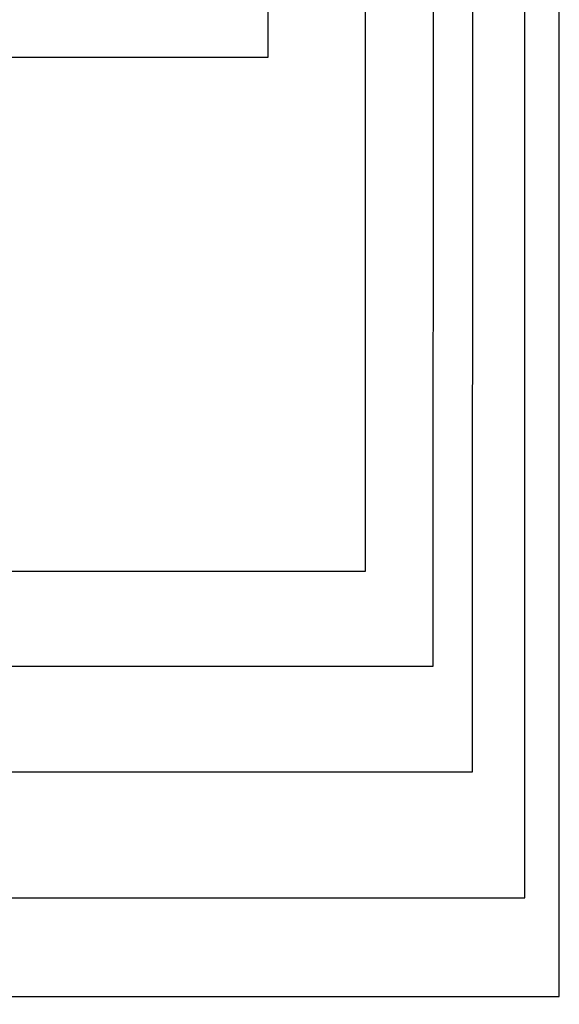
# Model space of a CAD drawing. Header units: millimetres. Extents: x -11575 to 52845, y -36266 to 23021.
# Tile 88 of 184: x 21551 to 23263, y 12169 to 15291. Entities that reach past the tile are written whole.
import ezdxf

# ---------------------------------------------------------------- set-up
doc = ezdxf.new("R2010")
doc.units = ezdxf.units.MM
doc.header["$MEASUREMENT"] = 0
doc.layers.add('M-MEP-ELLG-TEXT', color=7, linetype='Continuous', lineweight=20)
doc.styles.add('Oswald Light', font='txt')
doc.dimstyles.new('MDS-50', dxfattribs={"dimtxt": 100, "dimasz": 100, "dimexe": 50, "dimexo": 50, "dimgap": 25, "dimtad": 1, "dimdec": 0, "dimtxsty": 'Oswald Light', "dimcen": 0, "dimdle": 1.5875, "dimazin": 0, "dimtfac": 1, "dimtdec": 0, "dimtix": 1, "dimtmove": 0, "dimatfit": 0, "dimfxl": 1, "dimfrac": 2, "dimtolj": 1, "dimarcsym": 0})

msp = doc.modelspace()

# ---------------------------------------------------------------- leaders
at = {"layer": 'M-MEP-ELLG-TEXT'}
for points in [[(19887.5, 12193.8), (23263, 12193.8), (23263, 22628.5), (21872.8, 22628.5)], [(21062, 12507), (23153.5, 12507), (23153.5, 21924.6), (21872.8, 21924.6)], [(21058.3, 12906.7), (22987.3, 12906.7), (22991, 21228.5), (21872.7, 21228.5)], [(21058.3, 13241.1), (22862.3, 13241.1), (22866, 20532.3), (21872.8, 20532.3)], [(21062, 13543), (22647.8, 13543), (22647.8, 19834.2), (21872.8, 19834.2)], [(21063, 15172.5), (22339.5, 15172.5), (22339.5, 19136.1), (21872.9, 19136.1)]]:
    msp.add_leader(points, dimstyle='MDS-50', override={"dimasz": 150, "dimtad": 0}, dxfattribs=at)

doc.saveas('drawing.dxf')
